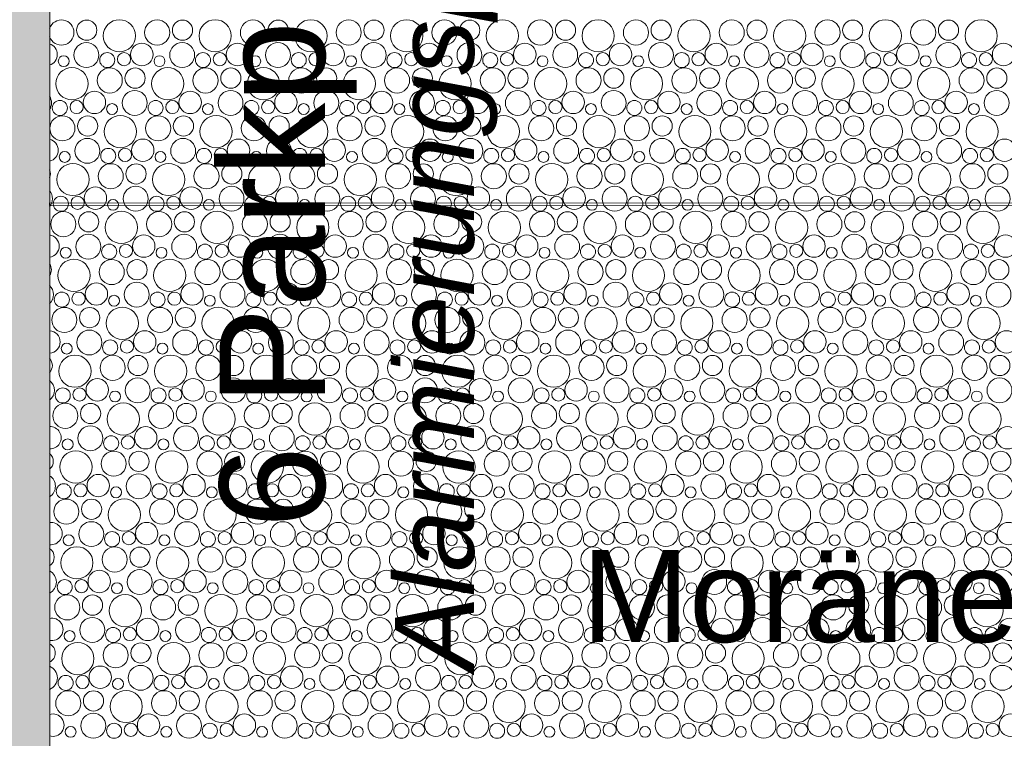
# Model space of a CAD drawing. Header units: metres. Extents: x -167 to 338, y -186 to 508.
# Tile 126 of 256: x 66.55 to 70.29, y 25.72 to 28.45. Entities that reach past the tile are written whole.
import ezdxf
from ezdxf.enums import TextEntityAlignment as Align

# ---------------------------------------------------------------- set-up
doc = ezdxf.new("R2010")
doc.units = ezdxf.units.M
doc.header["$MEASUREMENT"] = 0
doc.linetypes.add('Öffnungslinie Tür Fenster', pattern=[0.23, 0.15, -0.08])
for name, color, linetype in [('60 Gelände 2D Übersicht', 7, 'Continuous'), ('60 Stellplätze', 7, 'Continuous'), ('90 Allgemein Beschriftung', 7, 'Continuous')]:
    doc.layers.add(name, color=color, linetype=linetype)
doc.styles.add('ERSTELLTER_STIL_1', font='arial.ttf')
doc.styles.add('ERSTELLTER_STIL_2', font='arial.ttf')
doc.styles.add('ERSTELLTER_STIL_4', font='arial.ttf')

# ---------------------------------------------------------------- blocks, each defined once
blk = doc.blocks.new('*X45', base_point=(27236.1321, 33357.279))
at = {"layer": '60 Gelände 2D Übersicht', "color": 9, "linetype": 'Continuous', "lineweight": 18}
for centre, radius in [((66.8049, 28.4103), 0.0384), ((66.929, 28.389), 0.0612), ((67.0725, 28.4014), 0.0477), ((67.1686, 28.4103), 0.0384), ((67.2927, 28.389), 0.0612), ((67.4362, 28.4014), 0.0477), ((67.5323, 28.4103), 0.0384), ((67.6564, 28.389), 0.0612), ((67.7999, 28.4014), 0.0477), ((67.896, 28.4103), 0.0384), ((68.0201, 28.389), 0.0612), ((68.1636, 28.4014), 0.0477), ((68.2597, 28.4103), 0.0384), ((68.3838, 28.389), 0.0612), ((68.5274, 28.4014), 0.0477), ((68.6234, 28.4103), 0.0384), ((68.7475, 28.389), 0.0612), ((68.8911, 28.4014), 0.0477), ((68.9871, 28.4103), 0.0384), ((69.1112, 28.389), 0.0612), ((69.2548, 28.4014), 0.0477), ((69.3508, 28.4103), 0.0384), ((69.4749, 28.389), 0.0612), ((69.6185, 28.4014), 0.0477), ((69.7145, 28.4103), 0.0384), ((69.8386, 28.389), 0.0612), ((69.9822, 28.4014), 0.0477), ((70.0782, 28.4103), 0.0384), ((70.2023, 28.389), 0.0612), ((66.8038, 28.3159), 0.0473), ((67.0141, 28.3181), 0.0426), ((67.1675, 28.3159), 0.0473), ((67.3778, 28.3181), 0.0426), ((67.5312, 28.3159), 0.0473), ((67.7415, 28.3181), 0.0426), ((67.895, 28.3159), 0.0473), ((68.1052, 28.3181), 0.0426), ((68.2587, 28.3159), 0.0473), ((68.4689, 28.3181), 0.0426), ((68.6224, 28.3159), 0.0473), ((68.8326, 28.3181), 0.0426), ((68.9861, 28.3159), 0.0473), ((69.1963, 28.3181), 0.0426), ((69.3498, 28.3159), 0.0473), ((69.56, 28.3181), 0.0426), ((69.7135, 28.3159), 0.0473), ((69.9237, 28.3181), 0.0426), ((70.0772, 28.3159), 0.0473), ((70.2874, 28.3181), 0.0426), ((66.7177, 28.2926), 0.0207), ((66.8829, 28.2968), 0.0286), ((66.9467, 28.3003), 0.0251), ((67.0814, 28.2926), 0.0207), ((67.2466, 28.2968), 0.0286), ((67.3104, 28.3003), 0.0251), ((67.4451, 28.2926), 0.0207), ((67.6103, 28.2968), 0.0286), ((67.6741, 28.3003), 0.0251), ((67.8089, 28.2926), 0.0207), ((67.974, 28.2968), 0.0286), ((68.0378, 28.3003), 0.0251), ((68.1726, 28.2926), 0.0207), ((68.3377, 28.2968), 0.0286), ((68.4015, 28.3003), 0.0251), ((68.5363, 28.2926), 0.0207), ((68.7014, 28.2968), 0.0286), ((68.7652, 28.3003), 0.0251), ((68.9, 28.2926), 0.0207), ((69.0651, 28.2968), 0.0286), ((69.1289, 28.3003), 0.0251), ((69.2637, 28.2926), 0.0207), ((69.4288, 28.2968), 0.0286), ((69.4926, 28.3003), 0.0251), ((69.6274, 28.2926), 0.0207), ((69.7925, 28.2968), 0.0286), ((69.8564, 28.3003), 0.0251), ((69.9911, 28.2926), 0.0207), ((70.1562, 28.2968), 0.0286), ((70.2201, 28.3003), 0.0251), ((66.749, 28.207), 0.0612), ((66.8925, 28.2194), 0.0477), ((66.9886, 28.2283), 0.0384), ((67.1127, 28.207), 0.0612), ((67.2562, 28.2194), 0.0477), ((67.3523, 28.2283), 0.0384), ((67.4764, 28.207), 0.0612), ((67.6199, 28.2194), 0.0477), ((67.716, 28.2283), 0.0384), ((67.8401, 28.207), 0.0612), ((67.9836, 28.2194), 0.0477), ((68.0797, 28.2283), 0.0384), ((68.2038, 28.207), 0.0612), ((68.3474, 28.2194), 0.0477), ((68.4434, 28.2283), 0.0384), ((68.5675, 28.207), 0.0612), ((68.7111, 28.2194), 0.0477), ((68.8071, 28.2283), 0.0384), ((68.9312, 28.207), 0.0612), ((69.0748, 28.2194), 0.0477), ((69.1708, 28.2283), 0.0384), ((69.2949, 28.207), 0.0612), ((69.4385, 28.2194), 0.0477), ((69.5345, 28.2283), 0.0384), ((69.6586, 28.207), 0.0612), ((69.8022, 28.2194), 0.0477), ((69.8982, 28.2283), 0.0384), ((70.0223, 28.207), 0.0612), ((70.1659, 28.2194), 0.0477), ((70.2619, 28.2283), 0.0384), ((66.8341, 28.1361), 0.0426), ((66.9875, 28.1339), 0.0473), ((67.1978, 28.1361), 0.0426), ((67.3512, 28.1339), 0.0473), ((67.5615, 28.1361), 0.0426), ((67.715, 28.1339), 0.0473), ((67.9252, 28.1361), 0.0426), ((68.0787, 28.1339), 0.0473), ((68.2889, 28.1361), 0.0426), ((68.4424, 28.1339), 0.0473), ((68.6526, 28.1361), 0.0426), ((68.8061, 28.1339), 0.0473), ((69.0163, 28.1361), 0.0426), ((69.1698, 28.1339), 0.0473), ((69.38, 28.1361), 0.0426), ((69.5335, 28.1339), 0.0473), ((69.7437, 28.1361), 0.0426), ((69.8972, 28.1339), 0.0473), ((70.1074, 28.1361), 0.0426), ((70.2609, 28.1339), 0.0473), ((66.7029, 28.1148), 0.0286), ((66.7667, 28.1183), 0.0251), ((66.9014, 28.1106), 0.0207), ((67.0666, 28.1148), 0.0286), ((67.1304, 28.1183), 0.0251), ((67.2651, 28.1106), 0.0207), ((67.4303, 28.1148), 0.0286), ((67.4941, 28.1183), 0.0251), ((67.6289, 28.1106), 0.0207), ((67.794, 28.1148), 0.0286), ((67.8578, 28.1183), 0.0251), ((67.9926, 28.1106), 0.0207), ((68.1577, 28.1148), 0.0286), ((68.2215, 28.1183), 0.0251), ((68.3563, 28.1106), 0.0207), ((68.5214, 28.1148), 0.0286), ((68.5852, 28.1183), 0.0251), ((68.72, 28.1106), 0.0207), ((68.8851, 28.1148), 0.0286), ((68.9489, 28.1183), 0.0251), ((69.0837, 28.1106), 0.0207), ((69.2488, 28.1148), 0.0286), ((69.3126, 28.1183), 0.0251), ((69.4474, 28.1106), 0.0207), ((69.6125, 28.1148), 0.0286), ((69.6764, 28.1183), 0.0251), ((69.8111, 28.1106), 0.0207), ((69.9762, 28.1148), 0.0286), ((70.0401, 28.1183), 0.0251), ((70.1748, 28.1106), 0.0207), ((66.7125, 28.0375), 0.0477), ((66.8086, 28.0463), 0.0384), ((66.9327, 28.025), 0.0612), ((67.0762, 28.0375), 0.0477), ((67.1723, 28.0463), 0.0384), ((67.2964, 28.025), 0.0612), ((67.4399, 28.0375), 0.0477), ((67.536, 28.0463), 0.0384), ((67.6601, 28.025), 0.0612), ((67.8036, 28.0375), 0.0477), ((67.8997, 28.0463), 0.0384), ((68.0238, 28.025), 0.0612), ((68.1674, 28.0375), 0.0477), ((68.2634, 28.0463), 0.0384), ((68.3875, 28.025), 0.0612), ((68.5311, 28.0375), 0.0477), ((68.6271, 28.0463), 0.0384), ((68.7512, 28.025), 0.0612), ((68.8948, 28.0375), 0.0477), ((68.9908, 28.0463), 0.0384), ((69.1149, 28.025), 0.0612), ((69.2585, 28.0375), 0.0477), ((69.3545, 28.0463), 0.0384), ((69.4786, 28.025), 0.0612), ((69.6222, 28.0375), 0.0477), ((69.7182, 28.0463), 0.0384), ((69.8423, 28.025), 0.0612), ((69.9859, 28.0375), 0.0477), ((70.0819, 28.0463), 0.0384), ((70.206, 28.025), 0.0612), ((66.8075, 27.9519), 0.0473), ((67.0178, 27.9541), 0.0426), ((67.1712, 27.9519), 0.0473), ((67.3815, 27.9541), 0.0426), ((67.535, 27.9519), 0.0473), ((67.7452, 27.9541), 0.0426), ((67.8987, 27.9519), 0.0473), ((68.1089, 27.9541), 0.0426), ((68.2624, 27.9519), 0.0473), ((68.4726, 27.9541), 0.0426), ((68.6261, 27.9519), 0.0473), ((68.8363, 27.9541), 0.0426), ((68.9898, 27.9519), 0.0473), ((69.2, 27.9541), 0.0426), ((69.3535, 27.9519), 0.0473), ((69.5637, 27.9541), 0.0426), ((69.7172, 27.9519), 0.0473), ((69.9274, 27.9541), 0.0426), ((70.0809, 27.9519), 0.0473), ((70.2911, 27.9541), 0.0426), ((66.7214, 27.9287), 0.0207), ((66.8866, 27.9328), 0.0286), ((66.9504, 27.9363), 0.0251), ((67.0851, 27.9287), 0.0207), ((67.2503, 27.9328), 0.0286), ((67.3141, 27.9363), 0.0251), ((67.4489, 27.9287), 0.0207), ((67.614, 27.9328), 0.0286), ((67.6778, 27.9363), 0.0251), ((67.8126, 27.9287), 0.0207), ((67.9777, 27.9328), 0.0286), ((68.0415, 27.9363), 0.0251), ((68.1763, 27.9287), 0.0207), ((68.3414, 27.9328), 0.0286), ((68.4052, 27.9363), 0.0251), ((68.54, 27.9287), 0.0207), ((68.7051, 27.9328), 0.0286), ((68.7689, 27.9363), 0.0251), ((68.9037, 27.9287), 0.0207), ((69.0688, 27.9328), 0.0286), ((69.1326, 27.9363), 0.0251), ((69.2674, 27.9287), 0.0207), ((69.4325, 27.9328), 0.0286), ((69.4964, 27.9363), 0.0251), ((69.6311, 27.9287), 0.0207), ((69.7962, 27.9328), 0.0286), ((69.8601, 27.9363), 0.0251), ((69.9948, 27.9287), 0.0207), ((70.1599, 27.9328), 0.0286), ((70.2238, 27.9363), 0.0251), ((66.7527, 27.843), 0.0612), ((66.8962, 27.8555), 0.0477), ((66.9923, 27.8643), 0.0384), ((67.1164, 27.843), 0.0612), ((67.2599, 27.8555), 0.0477), ((67.356, 27.8643), 0.0384), ((67.4801, 27.843), 0.0612), ((67.6236, 27.8555), 0.0477), ((67.7197, 27.8643), 0.0384), ((67.8438, 27.843), 0.0612), ((67.9874, 27.8555), 0.0477), ((68.0834, 27.8643), 0.0384), ((68.2075, 27.843), 0.0612), ((68.3511, 27.8555), 0.0477), ((68.4471, 27.8643), 0.0384), ((68.5712, 27.843), 0.0612), ((68.7148, 27.8555), 0.0477), ((68.8108, 27.8643), 0.0384), ((68.9349, 27.843), 0.0612), ((69.0785, 27.8555), 0.0477), ((69.1745, 27.8643), 0.0384), ((69.2986, 27.843), 0.0612), ((69.4422, 27.8555), 0.0477), ((69.5382, 27.8643), 0.0384), ((69.6623, 27.843), 0.0612), ((69.8059, 27.8555), 0.0477), ((69.9019, 27.8643), 0.0384), ((70.026, 27.843), 0.0612), ((70.1696, 27.8555), 0.0477), ((70.2656, 27.8643), 0.0384), ((66.8378, 27.7721), 0.0426), ((66.9912, 27.7699), 0.0473), ((67.2015, 27.7721), 0.0426), ((67.355, 27.7699), 0.0473), ((67.5652, 27.7721), 0.0426), ((67.7187, 27.7699), 0.0473), ((67.9289, 27.7721), 0.0426), ((68.0824, 27.7699), 0.0473), ((68.2926, 27.7721), 0.0426), ((68.4461, 27.7699), 0.0473), ((68.6563, 27.7721), 0.0426), ((68.8098, 27.7699), 0.0473), ((69.02, 27.7721), 0.0426), ((69.1735, 27.7699), 0.0473), ((69.3837, 27.7721), 0.0426), ((69.5372, 27.7699), 0.0473), ((69.7474, 27.7721), 0.0426), ((69.9009, 27.7699), 0.0473), ((70.1111, 27.7721), 0.0426), ((70.2646, 27.7699), 0.0473), ((66.7066, 27.7508), 0.0286), ((66.7704, 27.7543), 0.0251), ((66.9051, 27.7467), 0.0207), ((67.0703, 27.7508), 0.0286), ((67.1341, 27.7543), 0.0251), ((67.2689, 27.7467), 0.0207), ((67.434, 27.7508), 0.0286), ((67.4978, 27.7543), 0.0251), ((67.6326, 27.7467), 0.0207), ((67.7977, 27.7508), 0.0286), ((67.8615, 27.7543), 0.0251), ((67.9963, 27.7467), 0.0207), ((68.1614, 27.7508), 0.0286), ((68.2252, 27.7543), 0.0251), ((68.36, 27.7467), 0.0207), ((68.5251, 27.7508), 0.0286), ((68.5889, 27.7543), 0.0251), ((68.7237, 27.7467), 0.0207), ((68.8888, 27.7508), 0.0286), ((68.9526, 27.7543), 0.0251), ((69.0874, 27.7467), 0.0207), ((69.2525, 27.7508), 0.0286), ((69.3164, 27.7543), 0.0251), ((69.4511, 27.7467), 0.0207), ((69.6162, 27.7508), 0.0286), ((69.6801, 27.7543), 0.0251), ((69.8148, 27.7467), 0.0207), ((69.9799, 27.7508), 0.0286), ((70.0438, 27.7543), 0.0251), ((70.1785, 27.7467), 0.0207), ((66.7162, 27.6735), 0.0477), ((66.8123, 27.6823), 0.0384), ((66.9364, 27.661), 0.0612), ((67.0799, 27.6735), 0.0477), ((67.176, 27.6823), 0.0384), ((67.3001, 27.661), 0.0612), ((67.4436, 27.6735), 0.0477), ((67.5397, 27.6823), 0.0384), ((67.6638, 27.661), 0.0612), ((67.8074, 27.6735), 0.0477), ((67.9034, 27.6823), 0.0384), ((68.0275, 27.661), 0.0612), ((68.1711, 27.6735), 0.0477), ((68.2671, 27.6823), 0.0384), ((68.3912, 27.661), 0.0612), ((68.5348, 27.6735), 0.0477), ((68.6308, 27.6823), 0.0384), ((68.7549, 27.661), 0.0612), ((68.8985, 27.6735), 0.0477), ((68.9945, 27.6823), 0.0384), ((69.1186, 27.661), 0.0612), ((69.2622, 27.6735), 0.0477), ((69.3582, 27.6823), 0.0384), ((69.4823, 27.661), 0.0612), ((69.6259, 27.6735), 0.0477), ((69.7219, 27.6823), 0.0384), ((69.846, 27.661), 0.0612), ((69.9896, 27.6735), 0.0477), ((70.0856, 27.6823), 0.0384), ((70.2097, 27.661), 0.0612), ((66.8112, 27.5879), 0.0473), ((67.0215, 27.5901), 0.0426), ((67.175, 27.5879), 0.0473), ((67.3852, 27.5901), 0.0426), ((67.5387, 27.5879), 0.0473), ((67.7489, 27.5901), 0.0426), ((67.9024, 27.5879), 0.0473), ((68.1126, 27.5901), 0.0426), ((68.2661, 27.5879), 0.0473), ((68.4763, 27.5901), 0.0426), ((68.6298, 27.5879), 0.0473), ((68.84, 27.5901), 0.0426), ((68.9935, 27.5879), 0.0473), ((69.2037, 27.5901), 0.0426), ((69.3572, 27.5879), 0.0473), ((69.5674, 27.5901), 0.0426), ((69.7209, 27.5879), 0.0473), ((69.9311, 27.5901), 0.0426), ((70.0846, 27.5879), 0.0473), ((70.2948, 27.5901), 0.0426), ((66.7251, 27.5647), 0.0207), ((66.8903, 27.5688), 0.0286), ((66.9541, 27.5724), 0.0251), ((67.0889, 27.5647), 0.0207), ((67.254, 27.5688), 0.0286), ((67.3178, 27.5724), 0.0251), ((67.4526, 27.5647), 0.0207), ((67.6177, 27.5688), 0.0286), ((67.6815, 27.5724), 0.0251), ((67.8163, 27.5647), 0.0207), ((67.9814, 27.5688), 0.0286), ((68.0452, 27.5724), 0.0251), ((68.18, 27.5647), 0.0207), ((68.3451, 27.5688), 0.0286), ((68.4089, 27.5724), 0.0251), ((68.5437, 27.5647), 0.0207), ((68.7088, 27.5688), 0.0286), ((68.7726, 27.5724), 0.0251), ((68.9074, 27.5647), 0.0207), ((69.0725, 27.5688), 0.0286), ((69.1364, 27.5724), 0.0251), ((69.2711, 27.5647), 0.0207), ((69.4362, 27.5688), 0.0286), ((69.5001, 27.5724), 0.0251), ((69.6348, 27.5647), 0.0207), ((69.7999, 27.5688), 0.0286), ((69.8638, 27.5724), 0.0251), ((69.9985, 27.5647), 0.0207), ((70.1636, 27.5688), 0.0286), ((70.2275, 27.5724), 0.0251), ((66.7564, 27.479), 0.0612), ((66.8999, 27.4915), 0.0477), ((66.996, 27.5003), 0.0384), ((67.1201, 27.479), 0.0612), ((67.2636, 27.4915), 0.0477), ((67.3597, 27.5003), 0.0384), ((67.4838, 27.479), 0.0612), ((67.6274, 27.4915), 0.0477), ((67.7234, 27.5003), 0.0384), ((67.8475, 27.479), 0.0612), ((67.9911, 27.4915), 0.0477), ((68.0871, 27.5003), 0.0384), ((68.2112, 27.479), 0.0612), ((68.3548, 27.4915), 0.0477), ((68.4508, 27.5003), 0.0384), ((68.5749, 27.479), 0.0612), ((68.7185, 27.4915), 0.0477), ((68.8145, 27.5003), 0.0384), ((68.9386, 27.479), 0.0612), ((69.0822, 27.4915), 0.0477), ((69.1782, 27.5003), 0.0384), ((69.3023, 27.479), 0.0612), ((69.4459, 27.4915), 0.0477), ((69.5419, 27.5003), 0.0384), ((69.666, 27.479), 0.0612), ((69.8096, 27.4915), 0.0477), ((69.9056, 27.5003), 0.0384), ((70.0297, 27.479), 0.0612), ((70.1733, 27.4915), 0.0477), ((70.2693, 27.5003), 0.0384), ((66.995, 27.4059), 0.0473), ((67.3587, 27.4059), 0.0473), ((67.7224, 27.4059), 0.0473), ((68.0861, 27.4059), 0.0473), ((68.4498, 27.4059), 0.0473), ((68.8135, 27.4059), 0.0473), ((69.1772, 27.4059), 0.0473), ((69.5409, 27.4059), 0.0473), ((69.9046, 27.4059), 0.0473), ((70.2683, 27.4059), 0.0473), ((66.7103, 27.3868), 0.0286), ((66.7741, 27.3904), 0.0251), ((66.8415, 27.4081), 0.0426), ((67.074, 27.3868), 0.0286), ((67.1378, 27.3904), 0.0251), ((67.2052, 27.4081), 0.0426), ((67.4377, 27.3868), 0.0286), ((67.5015, 27.3904), 0.0251), ((67.5689, 27.4081), 0.0426), ((67.8014, 27.3868), 0.0286), ((67.8652, 27.3904), 0.0251), ((67.9326, 27.4081), 0.0426), ((68.1651, 27.3868), 0.0286), ((68.2289, 27.3904), 0.0251), ((68.2963, 27.4081), 0.0426), ((68.5288, 27.3868), 0.0286), ((68.5926, 27.3904), 0.0251), ((68.66, 27.4081), 0.0426), ((68.8925, 27.3868), 0.0286), ((68.9564, 27.3904), 0.0251), ((69.0237, 27.4081), 0.0426), ((69.2562, 27.3868), 0.0286), ((69.3201, 27.3904), 0.0251), ((69.3874, 27.4081), 0.0426), ((69.6199, 27.3868), 0.0286), ((69.6838, 27.3904), 0.0251), ((69.7511, 27.4081), 0.0426), ((69.9836, 27.3868), 0.0286), ((70.0475, 27.3904), 0.0251), ((70.1148, 27.4081), 0.0426), ((66.9089, 27.3827), 0.0207), ((67.2726, 27.3827), 0.0207), ((67.6363, 27.3827), 0.0207), ((68, 27.3827), 0.0207), ((68.3637, 27.3827), 0.0207), ((68.7274, 27.3827), 0.0207), ((69.0911, 27.3827), 0.0207), ((69.4548, 27.3827), 0.0207), ((69.8185, 27.3827), 0.0207), ((70.1822, 27.3827), 0.0207), ((66.7199, 27.3095), 0.0477), ((66.816, 27.3183), 0.0384), ((66.9401, 27.297), 0.0612), ((67.0836, 27.3095), 0.0477), ((67.1797, 27.3183), 0.0384), ((67.3038, 27.297), 0.0612), ((67.4474, 27.3095), 0.0477), ((67.5434, 27.3183), 0.0384), ((67.6675, 27.297), 0.0612), ((67.8111, 27.3095), 0.0477), ((67.9071, 27.3183), 0.0384), ((68.0312, 27.297), 0.0612), ((68.1748, 27.3095), 0.0477), ((68.2708, 27.3183), 0.0384), ((68.3949, 27.297), 0.0612), ((68.5385, 27.3095), 0.0477), ((68.6345, 27.3183), 0.0384), ((68.7586, 27.297), 0.0612), ((68.9022, 27.3095), 0.0477), ((68.9982, 27.3183), 0.0384), ((69.1223, 27.297), 0.0612), ((69.2659, 27.3095), 0.0477), ((69.3619, 27.3183), 0.0384), ((69.486, 27.297), 0.0612), ((69.6296, 27.3095), 0.0477), ((69.7256, 27.3183), 0.0384), ((69.8497, 27.297), 0.0612), ((69.9933, 27.3095), 0.0477), ((70.0893, 27.3183), 0.0384), ((70.2135, 27.297), 0.0612), ((66.815, 27.2239), 0.0473), ((67.0252, 27.2261), 0.0426), ((67.1787, 27.2239), 0.0473), ((67.3889, 27.2261), 0.0426), ((67.5424, 27.2239), 0.0473), ((67.7526, 27.2261), 0.0426), ((67.9061, 27.2239), 0.0473), ((68.1163, 27.2261), 0.0426), ((68.2698, 27.2239), 0.0473), ((68.48, 27.2261), 0.0426), ((68.6335, 27.2239), 0.0473), ((68.8437, 27.2261), 0.0426), ((68.9972, 27.2239), 0.0473), ((69.2074, 27.2261), 0.0426), ((69.3609, 27.2239), 0.0473), ((69.5711, 27.2261), 0.0426), ((69.7246, 27.2239), 0.0473), ((69.9348, 27.2261), 0.0426), ((70.0883, 27.2239), 0.0473), ((70.2986, 27.2261), 0.0426), ((66.894, 27.2048), 0.0286), ((66.9578, 27.2084), 0.0251), ((67.2577, 27.2048), 0.0286), ((67.3215, 27.2084), 0.0251), ((67.6214, 27.2048), 0.0286), ((67.6852, 27.2084), 0.0251), ((67.9851, 27.2048), 0.0286), ((68.0489, 27.2084), 0.0251), ((68.3488, 27.2048), 0.0286), ((68.4126, 27.2084), 0.0251), ((68.7125, 27.2048), 0.0286), ((68.7764, 27.2084), 0.0251), ((69.0762, 27.2048), 0.0286), ((69.1401, 27.2084), 0.0251), ((69.4399, 27.2048), 0.0286), ((69.5038, 27.2084), 0.0251), ((69.8036, 27.2048), 0.0286), ((69.8675, 27.2084), 0.0251), ((70.1674, 27.2048), 0.0286), ((70.2312, 27.2084), 0.0251), ((66.7289, 27.2007), 0.0207), ((67.0926, 27.2007), 0.0207), ((67.4563, 27.2007), 0.0207), ((67.82, 27.2007), 0.0207), ((68.1837, 27.2007), 0.0207), ((68.5474, 27.2007), 0.0207), ((68.9111, 27.2007), 0.0207), ((69.2748, 27.2007), 0.0207), ((69.6385, 27.2007), 0.0207), ((70.0022, 27.2007), 0.0207), ((66.7601, 27.115), 0.0612), ((66.9036, 27.1275), 0.0477), ((66.9997, 27.1363), 0.0384), ((67.1238, 27.115), 0.0612), ((67.2674, 27.1275), 0.0477), ((67.3634, 27.1363), 0.0384), ((67.4875, 27.115), 0.0612), ((67.6311, 27.1275), 0.0477), ((67.7271, 27.1363), 0.0384), ((67.8512, 27.115), 0.0612), ((67.9948, 27.1275), 0.0477), ((68.0908, 27.1363), 0.0384), ((68.2149, 27.115), 0.0612), ((68.3585, 27.1275), 0.0477), ((68.4545, 27.1363), 0.0384), ((68.5786, 27.115), 0.0612), ((68.7222, 27.1275), 0.0477), ((68.8182, 27.1363), 0.0384), ((68.9423, 27.115), 0.0612), ((69.0859, 27.1275), 0.0477), ((69.1819, 27.1363), 0.0384), ((69.306, 27.115), 0.0612), ((69.4496, 27.1275), 0.0477), ((69.5456, 27.1363), 0.0384), ((69.6697, 27.115), 0.0612), ((69.8133, 27.1275), 0.0477), ((69.9093, 27.1363), 0.0384), ((70.0335, 27.115), 0.0612), ((70.177, 27.1275), 0.0477), ((70.2731, 27.1363), 0.0384), ((66.8452, 27.0441), 0.0426), ((66.9987, 27.0419), 0.0473), ((67.2089, 27.0441), 0.0426), ((67.3624, 27.0419), 0.0473), ((67.5726, 27.0441), 0.0426), ((67.7261, 27.0419), 0.0473), ((67.9363, 27.0441), 0.0426), ((68.0898, 27.0419), 0.0473), ((68.3, 27.0441), 0.0426), ((68.4535, 27.0419), 0.0473), ((68.6637, 27.0441), 0.0426), ((68.8172, 27.0419), 0.0473), ((69.0274, 27.0441), 0.0426), ((69.1809, 27.0419), 0.0473), ((69.3911, 27.0441), 0.0426), ((69.5446, 27.0419), 0.0473), ((69.7548, 27.0441), 0.0426), ((69.9083, 27.0419), 0.0473), ((70.1186, 27.0441), 0.0426), ((70.272, 27.0419), 0.0473), ((66.714, 27.0228), 0.0286), ((66.7778, 27.0264), 0.0251), ((66.9126, 27.0187), 0.0207), ((67.0777, 27.0228), 0.0286), ((67.1415, 27.0264), 0.0251), ((67.2763, 27.0187), 0.0207), ((67.4414, 27.0228), 0.0286), ((67.5052, 27.0264), 0.0251), ((67.64, 27.0187), 0.0207), ((67.8051, 27.0228), 0.0286), ((67.8689, 27.0264), 0.0251), ((68.0037, 27.0187), 0.0207), ((68.1688, 27.0228), 0.0286), ((68.2326, 27.0264), 0.0251), ((68.3674, 27.0187), 0.0207), ((68.5325, 27.0228), 0.0286), ((68.5964, 27.0264), 0.0251), ((68.7311, 27.0187), 0.0207), ((68.8962, 27.0228), 0.0286), ((68.9601, 27.0264), 0.0251), ((69.0948, 27.0187), 0.0207), ((69.2599, 27.0228), 0.0286), ((69.3238, 27.0264), 0.0251), ((69.4585, 27.0187), 0.0207), ((69.6236, 27.0228), 0.0286), ((69.6875, 27.0264), 0.0251), ((69.8222, 27.0187), 0.0207), ((69.9874, 27.0228), 0.0286), ((70.0512, 27.0264), 0.0251), ((70.1859, 27.0187), 0.0207), ((66.7236, 26.9455), 0.0477), ((66.8197, 26.9543), 0.0384), ((66.9438, 26.933), 0.0612), ((67.0874, 26.9455), 0.0477), ((67.1834, 26.9543), 0.0384), ((67.3075, 26.933), 0.0612), ((67.4511, 26.9455), 0.0477), ((67.5471, 26.9543), 0.0384), ((67.6712, 26.933), 0.0612), ((67.8148, 26.9455), 0.0477), ((67.9108, 26.9543), 0.0384), ((68.0349, 26.933), 0.0612), ((68.1785, 26.9455), 0.0477), ((68.2745, 26.9543), 0.0384), ((68.3986, 26.933), 0.0612), ((68.5422, 26.9455), 0.0477), ((68.6382, 26.9543), 0.0384), ((68.7623, 26.933), 0.0612), ((68.9059, 26.9455), 0.0477), ((69.0019, 26.9543), 0.0384), ((69.126, 26.933), 0.0612), ((69.2696, 26.9455), 0.0477), ((69.3656, 26.9543), 0.0384), ((69.4897, 26.933), 0.0612), ((69.6333, 26.9455), 0.0477), ((69.7293, 26.9543), 0.0384), ((69.8535, 26.933), 0.0612), ((69.997, 26.9455), 0.0477), ((70.0931, 26.9543), 0.0384), ((70.2172, 26.933), 0.0612), ((66.8187, 26.8599), 0.0473), ((67.0289, 26.8621), 0.0426), ((67.1824, 26.8599), 0.0473), ((67.3926, 26.8621), 0.0426), ((67.5461, 26.8599), 0.0473), ((67.7563, 26.8621), 0.0426), ((67.9098, 26.8599), 0.0473), ((68.12, 26.8621), 0.0426), ((68.2735, 26.8599), 0.0473), ((68.4837, 26.8621), 0.0426), ((68.6372, 26.8599), 0.0473), ((68.8474, 26.8621), 0.0426), ((69.0009, 26.8599), 0.0473), ((69.2111, 26.8621), 0.0426), ((69.3646, 26.8599), 0.0473), ((69.5748, 26.8621), 0.0426), ((69.7283, 26.8599), 0.0473), ((69.9386, 26.8621), 0.0426), ((70.092, 26.8599), 0.0473), ((70.3023, 26.8621), 0.0426), ((66.7326, 26.8367), 0.0207), ((66.8977, 26.8408), 0.0286), ((66.9615, 26.8444), 0.0251), ((67.0963, 26.8367), 0.0207), ((67.2614, 26.8408), 0.0286), ((67.3252, 26.8444), 0.0251), ((67.46, 26.8367), 0.0207), ((67.6251, 26.8408), 0.0286), ((67.6889, 26.8444), 0.0251), ((67.8237, 26.8367), 0.0207), ((67.9888, 26.8408), 0.0286), ((68.0526, 26.8444), 0.0251), ((68.1874, 26.8367), 0.0207), ((68.3525, 26.8408), 0.0286), ((68.4164, 26.8444), 0.0251), ((68.5511, 26.8367), 0.0207), ((68.7162, 26.8408), 0.0286), ((68.7801, 26.8444), 0.0251), ((68.9148, 26.8367), 0.0207), ((69.0799, 26.8408), 0.0286), ((69.1438, 26.8444), 0.0251), ((69.2785, 26.8367), 0.0207), ((69.4436, 26.8408), 0.0286), ((69.5075, 26.8444), 0.0251), ((69.6422, 26.8367), 0.0207), ((69.8074, 26.8408), 0.0286), ((69.8712, 26.8444), 0.0251), ((70.0059, 26.8367), 0.0207), ((70.1711, 26.8408), 0.0286), ((70.2349, 26.8444), 0.0251), ((66.7638, 26.751), 0.0612), ((66.9074, 26.7635), 0.0477), ((67.0034, 26.7723), 0.0384), ((67.1275, 26.751), 0.0612), ((67.2711, 26.7635), 0.0477), ((67.3671, 26.7723), 0.0384), ((67.4912, 26.751), 0.0612), ((67.6348, 26.7635), 0.0477), ((67.7308, 26.7723), 0.0384), ((67.8549, 26.751), 0.0612), ((67.9985, 26.7635), 0.0477), ((68.0945, 26.7723), 0.0384), ((68.2186, 26.751), 0.0612), ((68.3622, 26.7635), 0.0477), ((68.4582, 26.7723), 0.0384), ((68.5823, 26.751), 0.0612), ((68.7259, 26.7635), 0.0477), ((68.8219, 26.7723), 0.0384), ((68.946, 26.751), 0.0612), ((69.0896, 26.7635), 0.0477), ((69.1856, 26.7723), 0.0384), ((69.3097, 26.751), 0.0612), ((69.4533, 26.7635), 0.0477), ((69.5493, 26.7723), 0.0384), ((69.6735, 26.751), 0.0612), ((69.817, 26.7635), 0.0477), ((69.9131, 26.7723), 0.0384), ((70.0372, 26.751), 0.0612), ((70.1807, 26.7635), 0.0477), ((70.2768, 26.7723), 0.0384), ((66.8489, 26.6801), 0.0426), ((67.0024, 26.6779), 0.0473), ((67.2126, 26.6801), 0.0426), ((67.3661, 26.6779), 0.0473), ((67.5763, 26.6801), 0.0426), ((67.7298, 26.6779), 0.0473), ((67.94, 26.6801), 0.0426), ((68.0935, 26.6779), 0.0473), ((68.3037, 26.6801), 0.0426), ((68.4572, 26.6779), 0.0473), ((68.6674, 26.6801), 0.0426), ((68.8209, 26.6779), 0.0473), ((69.0311, 26.6801), 0.0426), ((69.1846, 26.6779), 0.0473), ((69.3948, 26.6801), 0.0426), ((69.5483, 26.6779), 0.0473), ((69.7586, 26.6801), 0.0426), ((69.912, 26.6779), 0.0473), ((70.1223, 26.6801), 0.0426), ((70.2757, 26.6779), 0.0473), ((66.7177, 26.6588), 0.0286), ((66.7815, 26.6624), 0.0251), ((66.9163, 26.6547), 0.0207), ((67.0814, 26.6588), 0.0286), ((67.1452, 26.6624), 0.0251), ((67.28, 26.6547), 0.0207), ((67.4451, 26.6588), 0.0286), ((67.5089, 26.6624), 0.0251), ((67.6437, 26.6547), 0.0207), ((67.8088, 26.6588), 0.0286), ((67.8726, 26.6624), 0.0251), ((68.0074, 26.6547), 0.0207), ((68.1725, 26.6588), 0.0286), ((68.2364, 26.6624), 0.0251), ((68.3711, 26.6547), 0.0207), ((68.5362, 26.6588), 0.0286), ((68.6001, 26.6624), 0.0251), ((68.7348, 26.6547), 0.0207), ((68.8999, 26.6588), 0.0286), ((68.9638, 26.6624), 0.0251), ((69.0985, 26.6547), 0.0207), ((69.2636, 26.6588), 0.0286), ((69.3275, 26.6624), 0.0251), ((69.4622, 26.6547), 0.0207), ((69.6274, 26.6588), 0.0286), ((69.6912, 26.6624), 0.0251), ((69.8259, 26.6547), 0.0207), ((69.9911, 26.6588), 0.0286), ((70.0549, 26.6624), 0.0251), ((70.1896, 26.6547), 0.0207), ((66.7274, 26.5815), 0.0477), ((66.8234, 26.5903), 0.0384), ((66.9475, 26.569), 0.0612), ((67.0911, 26.5815), 0.0477), ((67.1871, 26.5903), 0.0384), ((67.3112, 26.569), 0.0612), ((67.4548, 26.5815), 0.0477), ((67.5508, 26.5903), 0.0384), ((67.6749, 26.569), 0.0612), ((67.8185, 26.5815), 0.0477), ((67.9145, 26.5903), 0.0384), ((68.0386, 26.569), 0.0612), ((68.1822, 26.5815), 0.0477), ((68.2782, 26.5903), 0.0384), ((68.4023, 26.569), 0.0612), ((68.5459, 26.5815), 0.0477), ((68.6419, 26.5903), 0.0384), ((68.766, 26.569), 0.0612), ((68.9096, 26.5815), 0.0477), ((69.0056, 26.5903), 0.0384), ((69.1297, 26.569), 0.0612), ((69.2733, 26.5815), 0.0477), ((69.3693, 26.5903), 0.0384), ((69.4935, 26.569), 0.0612), ((69.637, 26.5815), 0.0477), ((69.7331, 26.5903), 0.0384), ((69.8572, 26.569), 0.0612), ((70.0007, 26.5815), 0.0477), ((70.0968, 26.5903), 0.0384), ((70.2209, 26.569), 0.0612), ((66.8224, 26.4959), 0.0473), ((67.0326, 26.4981), 0.0426), ((67.1861, 26.4959), 0.0473), ((67.3963, 26.4981), 0.0426), ((67.5498, 26.4959), 0.0473), ((67.76, 26.4981), 0.0426), ((67.9135, 26.4959), 0.0473), ((68.1237, 26.4981), 0.0426), ((68.2772, 26.4959), 0.0473), ((68.4874, 26.4981), 0.0426), ((68.6409, 26.4959), 0.0473), ((68.8511, 26.4981), 0.0426), ((69.0046, 26.4959), 0.0473), ((69.2148, 26.4981), 0.0426), ((69.3683, 26.4959), 0.0473), ((69.5786, 26.4981), 0.0426), ((69.732, 26.4959), 0.0473), ((69.9423, 26.4981), 0.0426), ((70.0957, 26.4959), 0.0473), ((70.306, 26.4981), 0.0426), ((66.7363, 26.4727), 0.0207), ((66.9014, 26.4768), 0.0286), ((66.9652, 26.4804), 0.0251), ((67.1, 26.4727), 0.0207), ((67.2651, 26.4768), 0.0286), ((67.3289, 26.4804), 0.0251), ((67.4637, 26.4727), 0.0207), ((67.6288, 26.4768), 0.0286), ((67.6926, 26.4804), 0.0251), ((67.8274, 26.4727), 0.0207), ((67.9925, 26.4768), 0.0286), ((68.0564, 26.4804), 0.0251), ((68.1911, 26.4727), 0.0207), ((68.3562, 26.4768), 0.0286), ((68.4201, 26.4804), 0.0251), ((68.5548, 26.4727), 0.0207), ((68.7199, 26.4768), 0.0286), ((68.7838, 26.4804), 0.0251), ((68.9185, 26.4727), 0.0207), ((69.0836, 26.4768), 0.0286), ((69.1475, 26.4804), 0.0251), ((69.2822, 26.4727), 0.0207), ((69.4474, 26.4768), 0.0286), ((69.5112, 26.4804), 0.0251), ((69.6459, 26.4727), 0.0207), ((69.8111, 26.4768), 0.0286), ((69.8749, 26.4804), 0.0251), ((70.0096, 26.4727), 0.0207), ((70.1748, 26.4768), 0.0286), ((70.2386, 26.4804), 0.0251), ((66.7675, 26.387), 0.0612), ((66.9111, 26.3995), 0.0477), ((67.0071, 26.4083), 0.0384), ((67.1312, 26.387), 0.0612), ((67.2748, 26.3995), 0.0477), ((67.3708, 26.4083), 0.0384), ((67.4949, 26.387), 0.0612), ((67.6385, 26.3995), 0.0477), ((67.7345, 26.4083), 0.0384), ((67.8586, 26.387), 0.0612), ((68.0022, 26.3995), 0.0477), ((68.0982, 26.4083), 0.0384), ((68.2223, 26.387), 0.0612), ((68.3659, 26.3995), 0.0477), ((68.4619, 26.4083), 0.0384), ((68.586, 26.387), 0.0612), ((68.7296, 26.3995), 0.0477), ((68.8256, 26.4083), 0.0384), ((68.9497, 26.387), 0.0612), ((69.0933, 26.3995), 0.0477), ((69.1893, 26.4083), 0.0384), ((69.3135, 26.387), 0.0612), ((69.457, 26.3995), 0.0477), ((69.5531, 26.4083), 0.0384), ((69.6772, 26.387), 0.0612), ((69.8207, 26.3995), 0.0477), ((69.9168, 26.4083), 0.0384), ((70.0409, 26.387), 0.0612), ((70.1844, 26.3995), 0.0477), ((70.2805, 26.4083), 0.0384), ((66.8526, 26.3161), 0.0426), ((67.0061, 26.3139), 0.0473), ((67.2163, 26.3161), 0.0426), ((67.3698, 26.3139), 0.0473), ((67.58, 26.3161), 0.0426), ((67.7335, 26.3139), 0.0473), ((67.9437, 26.3161), 0.0426), ((68.0972, 26.3139), 0.0473), ((68.3074, 26.3161), 0.0426), ((68.4609, 26.3139), 0.0473), ((68.6711, 26.3161), 0.0426), ((68.8246, 26.3139), 0.0473), ((69.0348, 26.3161), 0.0426), ((69.1883, 26.3139), 0.0473), ((69.3986, 26.3161), 0.0426), ((69.552, 26.3139), 0.0473), ((69.7623, 26.3161), 0.0426), ((69.9157, 26.3139), 0.0473), ((70.126, 26.3161), 0.0426), ((70.2794, 26.3139), 0.0473), ((66.7214, 26.2948), 0.0286), ((66.7852, 26.2984), 0.0251), ((66.92, 26.2907), 0.0207), ((67.0851, 26.2948), 0.0286), ((67.1489, 26.2984), 0.0251), ((67.2837, 26.2907), 0.0207), ((67.4488, 26.2948), 0.0286), ((67.5126, 26.2984), 0.0251), ((67.6474, 26.2907), 0.0207), ((67.8125, 26.2948), 0.0286), ((67.8764, 26.2984), 0.0251), ((68.0111, 26.2907), 0.0207), ((68.1762, 26.2948), 0.0286), ((68.2401, 26.2984), 0.0251), ((68.3748, 26.2907), 0.0207), ((68.5399, 26.2948), 0.0286), ((68.6038, 26.2984), 0.0251), ((68.7385, 26.2907), 0.0207), ((68.9036, 26.2948), 0.0286), ((68.9675, 26.2984), 0.0251), ((69.1022, 26.2907), 0.0207), ((69.2674, 26.2948), 0.0286), ((69.3312, 26.2984), 0.0251), ((69.4659, 26.2907), 0.0207), ((69.6311, 26.2948), 0.0286), ((69.6949, 26.2984), 0.0251), ((69.8296, 26.2907), 0.0207), ((69.9948, 26.2948), 0.0286), ((70.0586, 26.2984), 0.0251), ((70.1933, 26.2907), 0.0207), ((66.7311, 26.2175), 0.0477), ((66.8271, 26.2263), 0.0384), ((66.9512, 26.205), 0.0612), ((67.0948, 26.2175), 0.0477), ((67.1908, 26.2263), 0.0384), ((67.3149, 26.205), 0.0612), ((67.4585, 26.2175), 0.0477), ((67.5545, 26.2263), 0.0384), ((67.6786, 26.205), 0.0612), ((67.8222, 26.2175), 0.0477), ((67.9182, 26.2263), 0.0384), ((68.0423, 26.205), 0.0612), ((68.1859, 26.2175), 0.0477), ((68.2819, 26.2263), 0.0384), ((68.406, 26.205), 0.0612), ((68.5496, 26.2175), 0.0477), ((68.6456, 26.2263), 0.0384), ((68.7697, 26.205), 0.0612), ((68.9133, 26.2175), 0.0477), ((69.0093, 26.2263), 0.0384), ((69.1335, 26.205), 0.0612), ((69.277, 26.2175), 0.0477), ((69.3731, 26.2263), 0.0384), ((69.4972, 26.205), 0.0612), ((69.6407, 26.2175), 0.0477), ((69.7368, 26.2263), 0.0384), ((69.8609, 26.205), 0.0612), ((70.0044, 26.2175), 0.0477), ((70.1005, 26.2263), 0.0384), ((70.2246, 26.205), 0.0612), ((66.8261, 26.1319), 0.0473), ((67.1898, 26.1319), 0.0473), ((67.5535, 26.1319), 0.0473), ((67.9172, 26.1319), 0.0473), ((68.2809, 26.1319), 0.0473), ((68.6446, 26.1319), 0.0473), ((69.0083, 26.1319), 0.0473), ((69.372, 26.1319), 0.0473), ((69.7357, 26.1319), 0.0473), ((70.0994, 26.1319), 0.0473), ((67.0363, 26.1341), 0.0426), ((67.4, 26.1341), 0.0426), ((67.7637, 26.1341), 0.0426), ((68.1274, 26.1341), 0.0426), ((68.4911, 26.1341), 0.0426), ((68.8548, 26.1341), 0.0426), ((69.2186, 26.1341), 0.0426), ((69.5823, 26.1341), 0.0426), ((69.946, 26.1341), 0.0426), ((70.3097, 26.1341), 0.0426), ((66.74, 26.1087), 0.0207), ((66.9051, 26.1128), 0.0286), ((66.9689, 26.1164), 0.0251), ((67.1037, 26.1087), 0.0207), ((67.2688, 26.1128), 0.0286), ((67.3326, 26.1164), 0.0251), ((67.4674, 26.1087), 0.0207), ((67.6325, 26.1128), 0.0286), ((67.6964, 26.1164), 0.0251), ((67.8311, 26.1087), 0.0207), ((67.9962, 26.1128), 0.0286), ((68.0601, 26.1164), 0.0251), ((68.1948, 26.1087), 0.0207), ((68.3599, 26.1128), 0.0286), ((68.4238, 26.1164), 0.0251), ((68.5585, 26.1087), 0.0207), ((68.7236, 26.1128), 0.0286), ((68.7875, 26.1164), 0.0251), ((68.9222, 26.1087), 0.0207), ((69.0874, 26.1128), 0.0286), ((69.1512, 26.1164), 0.0251), ((69.2859, 26.1087), 0.0207), ((69.4511, 26.1128), 0.0286), ((69.5149, 26.1164), 0.0251), ((69.6496, 26.1087), 0.0207), ((69.8148, 26.1128), 0.0286), ((69.8786, 26.1164), 0.0251), ((70.0133, 26.1087), 0.0207), ((70.1785, 26.1128), 0.0286), ((70.2423, 26.1164), 0.0251), ((66.7712, 26.023), 0.0612), ((66.9148, 26.0355), 0.0477), ((67.0108, 26.0443), 0.0384), ((67.1349, 26.023), 0.0612), ((67.2785, 26.0355), 0.0477), ((67.3745, 26.0443), 0.0384), ((67.4986, 26.023), 0.0612), ((67.6422, 26.0355), 0.0477), ((67.7382, 26.0443), 0.0384), ((67.8623, 26.023), 0.0612), ((68.0059, 26.0355), 0.0477), ((68.1019, 26.0443), 0.0384), ((68.226, 26.023), 0.0612), ((68.3696, 26.0355), 0.0477), ((68.4656, 26.0443), 0.0384), ((68.5897, 26.023), 0.0612), ((68.7333, 26.0355), 0.0477), ((68.8293, 26.0443), 0.0384), ((68.9535, 26.023), 0.0612), ((69.097, 26.0355), 0.0477), ((69.1931, 26.0443), 0.0384), ((69.3172, 26.023), 0.0612), ((69.4607, 26.0355), 0.0477), ((69.5568, 26.0443), 0.0384), ((69.6809, 26.023), 0.0612), ((69.8244, 26.0355), 0.0477), ((69.9205, 26.0443), 0.0384), ((70.0446, 26.023), 0.0612), ((70.1881, 26.0355), 0.0477), ((70.2842, 26.0443), 0.0384), ((66.8563, 25.9521), 0.0426), ((67.0098, 25.9499), 0.0473), ((67.22, 25.9521), 0.0426), ((67.3735, 25.9499), 0.0473), ((67.5837, 25.9521), 0.0426), ((67.7372, 25.9499), 0.0473), ((67.9474, 25.9521), 0.0426), ((68.1009, 25.9499), 0.0473), ((68.3111, 25.9521), 0.0426), ((68.4646, 25.9499), 0.0473), ((68.6748, 25.9521), 0.0426), ((68.8283, 25.9499), 0.0473), ((69.0386, 25.9521), 0.0426), ((69.192, 25.9499), 0.0473), ((69.4023, 25.9521), 0.0426), ((69.5557, 25.9499), 0.0473), ((69.766, 25.9521), 0.0426), ((69.9194, 25.9499), 0.0473), ((70.1297, 25.9521), 0.0426), ((70.2832, 25.9499), 0.0473), ((66.7251, 25.9308), 0.0286), ((66.7889, 25.9344), 0.0251), ((67.0888, 25.9308), 0.0286), ((67.1526, 25.9344), 0.0251), ((67.4525, 25.9308), 0.0286), ((67.5164, 25.9344), 0.0251), ((67.8162, 25.9308), 0.0286), ((67.8801, 25.9344), 0.0251), ((68.1799, 25.9308), 0.0286), ((68.2438, 25.9344), 0.0251), ((68.5436, 25.9308), 0.0286), ((68.6075, 25.9344), 0.0251), ((68.9074, 25.9308), 0.0286), ((68.9712, 25.9344), 0.0251), ((69.2711, 25.9308), 0.0286), ((69.3349, 25.9344), 0.0251), ((69.6348, 25.9308), 0.0286), ((69.6986, 25.9344), 0.0251), ((69.9985, 25.9308), 0.0286), ((70.0623, 25.9344), 0.0251), ((66.9237, 25.9267), 0.0207), ((67.2874, 25.9267), 0.0207), ((67.6511, 25.9267), 0.0207), ((68.0148, 25.9267), 0.0207), ((68.3785, 25.9267), 0.0207), ((68.7422, 25.9267), 0.0207), ((69.1059, 25.9267), 0.0207), ((69.4696, 25.9267), 0.0207), ((69.8333, 25.9267), 0.0207), ((70.1971, 25.9267), 0.0207), ((66.7348, 25.8535), 0.0477), ((66.8308, 25.8623), 0.0384), ((66.9549, 25.841), 0.0612), ((67.0985, 25.8535), 0.0477), ((67.1945, 25.8623), 0.0384), ((67.3186, 25.841), 0.0612), ((67.4622, 25.8535), 0.0477), ((67.5582, 25.8623), 0.0384), ((67.6823, 25.841), 0.0612), ((67.8259, 25.8535), 0.0477), ((67.9219, 25.8623), 0.0384), ((68.046, 25.841), 0.0612), ((68.1896, 25.8535), 0.0477), ((68.2856, 25.8623), 0.0384), ((68.4097, 25.841), 0.0612), ((68.5533, 25.8535), 0.0477), ((68.6493, 25.8623), 0.0384), ((68.7735, 25.841), 0.0612), ((68.917, 25.8535), 0.0477), ((69.0131, 25.8623), 0.0384), ((69.1372, 25.841), 0.0612), ((69.2807, 25.8535), 0.0477), ((69.3768, 25.8623), 0.0384), ((69.5009, 25.841), 0.0612), ((69.6444, 25.8535), 0.0477), ((69.7405, 25.8623), 0.0384), ((69.8646, 25.841), 0.0612), ((70.0081, 25.8535), 0.0477), ((70.1042, 25.8623), 0.0384), ((70.2283, 25.841), 0.0612), ((66.8298, 25.768), 0.0473), ((67.04, 25.7701), 0.0426), ((67.1935, 25.768), 0.0473), ((67.4037, 25.7701), 0.0426), ((67.5572, 25.768), 0.0473), ((67.7674, 25.7701), 0.0426), ((67.9209, 25.768), 0.0473), ((68.1311, 25.7701), 0.0426), ((68.2846, 25.768), 0.0473), ((68.4948, 25.7701), 0.0426), ((68.6483, 25.768), 0.0473), ((68.8586, 25.7701), 0.0426), ((69.012, 25.768), 0.0473), ((69.2223, 25.7701), 0.0426), ((69.3757, 25.768), 0.0473), ((69.586, 25.7701), 0.0426), ((69.7394, 25.768), 0.0473), ((69.9497, 25.7701), 0.0426), ((70.1032, 25.768), 0.0473), ((70.3134, 25.7701), 0.0426), ((66.9088, 25.7488), 0.0286), ((66.9726, 25.7524), 0.0251), ((67.2725, 25.7488), 0.0286), ((67.3364, 25.7524), 0.0251), ((67.6362, 25.7488), 0.0286), ((67.7001, 25.7524), 0.0251), ((67.9999, 25.7488), 0.0286), ((68.0638, 25.7524), 0.0251), ((68.3636, 25.7488), 0.0286), ((68.4275, 25.7524), 0.0251), ((68.7274, 25.7488), 0.0286), ((68.7912, 25.7524), 0.0251), ((69.0911, 25.7488), 0.0286), ((69.1549, 25.7524), 0.0251), ((69.4548, 25.7488), 0.0286), ((69.5186, 25.7524), 0.0251), ((69.8185, 25.7488), 0.0286), ((69.8823, 25.7524), 0.0251), ((70.1822, 25.7488), 0.0286), ((70.246, 25.7524), 0.0251), ((66.7437, 25.7447), 0.0207), ((67.1074, 25.7447), 0.0207), ((67.4711, 25.7447), 0.0207), ((67.8348, 25.7447), 0.0207), ((68.1985, 25.7447), 0.0207), ((68.5622, 25.7447), 0.0207), ((68.9259, 25.7447), 0.0207), ((69.2896, 25.7447), 0.0207), ((69.6533, 25.7447), 0.0207), ((70.0171, 25.7447), 0.0207)]:
    blk.add_circle(centre, radius, dxfattribs=at)
for centre, radius, start, end in [((66.7088, 28.4014), 0.0477, 199.2237, 160.7763), ((66.6504, 28.3181), 0.0426, 288.3779, 71.6221), ((66.6238, 28.1339), 0.0473, 327.588, 32.412), ((66.6541, 27.9541), 0.0426, 283.1882, 76.8118), ((66.6286, 27.8643), 0.0384, 336.6427, 23.3573), ((66.6275, 27.7699), 0.0473, 319.9822, 40.0178), ((66.6578, 27.5901), 0.0426, 278.1068, 81.8932), ((66.6323, 27.5003), 0.0384, 325.2238, 34.7762), ((66.6312, 27.4059), 0.0473, 313.4305, 46.5695), ((66.6615, 27.2261), 0.0426, 273.0889, 86.9111), ((66.636, 27.1363), 0.0384, 316.4456, 43.5544), ((66.635, 27.0419), 0.0473, 307.5248, 52.4752), ((66.6652, 26.8621), 0.0426, 268.0947, 91.9053), ((66.6397, 26.7723), 0.0384, 308.9069, 51.0931), ((66.6387, 26.6779), 0.0473, 302.0551, 57.9449), ((66.6689, 26.4981), 0.0426, 263.086, 96.914), ((66.6434, 26.4083), 0.0384, 302.0995, 57.9005), ((66.6424, 26.3139), 0.0473, 296.8955, 63.1045), ((66.6726, 26.1341), 0.0426, 258.0234, 101.9766), ((66.6471, 26.0443), 0.0384, 295.7679, 64.2321), ((66.6461, 25.9499), 0.0473, 291.9621, 68.0379), ((66.6763, 25.7701), 0.0426, 252.8638, 107.1362)]:
    blk.add_arc(centre, radius, start, end, dxfattribs=at)
blk = doc.blocks.new('Parkplätze 27')
at = {"layer": '60 Stellplätze', "color": 7, "linetype": 'Continuous', "lineweight": 13, "flags": 128}
blk.add_lwpolyline([(8.245, 0), (8.255, 0), (8.255, 5.4989), (8.245, 5.4989)], close=True, dxfattribs=at)
at = {"layer": '60 Stellplätze', "color": 7, "linetype": 'Continuous', "lineweight": 13, "style": 'ERSTELLTER_STIL_2'}
for tag, p in [('num_start_0', (0.4, 0.4171)), ('num_start_1', (3.15, 0.4171)), ('num_start_2', (5.9, 0.4146)), ('num_start_3', (8.65, 0.4171)), ('num_start_4', (11.4, 0.4146)), ('num_start_5', (14.15, 0.4146))]:
    blk.add_attdef(tag, text='', height=0.3, dxfattribs=at).set_placement(p, align=Align.MIDDLE_CENTER)

msp = doc.modelspace()

# ---------------------------------------------------------------- hatches: boundary and pattern name
at = {"layer": '60 Gelände 2D Übersicht', "linetype": 'Continuous', "lineweight": 18}
h = msp.add_hatch(dxfattribs=at)
h.set_pattern_fill('Mörtel_0001', color=8, style=0, pattern_type=2)
h.set_pattern_definition([(45, (27236.1321, 33357.62905), (-0.11136931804, 0.11136931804), [0, -0.105, 0, -0.1575]), (110, (27236.4821, 33357.62905), (0.1480015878, 0.0538681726), [0, -0.077, 0, -0.133])])
h.paths.add_polyline_path([(58.1615, 45.7496), (66.6638, 45.7501), (66.663, 37.5001), (77.6619, 37.5142), (77.6627, 45.7491), (84.1676, 45.7491), (84.1668, 37.4991), (95.1657, 37.4991), (95.1665, 45.7491), (101.6703, 45.7491), (101.6703, 14.5263), (95.1658, 14.3351), (95.1689, 36.0142), (84.17, 36.0153), (84.1681, 14.0509), (77.6707, 13.994), (77.6638, 36.0132), (66.6649, 35.9991), (66.6638, 13.8829), (59.5867, 13.8829), (59.5867, 23.1797), (59.5867, 37.3459), (58.1625, 37.3459), (58.1625, 28.2047)])

# ---------------------------------------------------------------- linework, layer by layer
at = {"layer": '60 Stellplätze', "color": 7, "linetype": 'Continuous', "lineweight": 13}
msp.add_line((66.6657, 18.7482), (66.6649, 35.9991), dxfattribs=at)

# ---------------------------------------------------------------- block references
at = {"layer": '60 Gelände 2D Übersicht', "color": 9, "linetype": 'Öffnungslinie Tür Fenster', "lineweight": 18}
msp.add_blockref('*X45', (27236.1321, 33357.279), dxfattribs=at)
at = {"layer": '60 Stellplätze', "color": 7, "linetype": 'Continuous', "lineweight": 13, "rotation": 89.9945255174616}
msp.add_blockref('Parkplätze 27', (72.1622, 19.4986), dxfattribs=at)

# ---------------------------------------------------------------- texts
at = {"layer": '60 Gelände 2D Übersicht', "color": 7, "lineweight": 13, "insert": (68.6857, 25.9805), "char_height": 0.35, "attachment_point": 7, "style": 'ERSTELLTER_STIL_1'}
msp.add_mtext('\\A1;{\\pql;\\fArial|b0|i0|c0|p0;\\W1.000000;Moränesplitt 2/5 189,75 m\\fArial|b0|i0|c0|p0;\\W1.000000;\\A1{\\H.66x;\\S2^  ;}}', dxfattribs=at)
at = {"layer": '90 Allgemein Beschriftung', "color": 7, "linetype": 'Continuous', "lineweight": 13, "attachment_point": 1, "rotation": 90}
for s, insert, char_height, style in [('\\A1;{\\pql;\\fArial|b0|i1|c0|p0;\\W1.000000;Alarmierungsparkplätze}', (67.9754, 25.9805), 0.3, 'ERSTELLTER_STIL_4'), ('\\A1;{\\pql;\\fArial|b0|i0|c0|p0;\\W1.000000;6 \\fArial|b0|i0|c0|p0;\\W1.000000;Parkplätze}', (67.3094, 26.519), 0.4, 'ERSTELLTER_STIL_1')]:
    msp.add_mtext(s, dxfattribs=dict(at, insert=insert, char_height=char_height, style=style))

doc.saveas('drawing.dxf')
